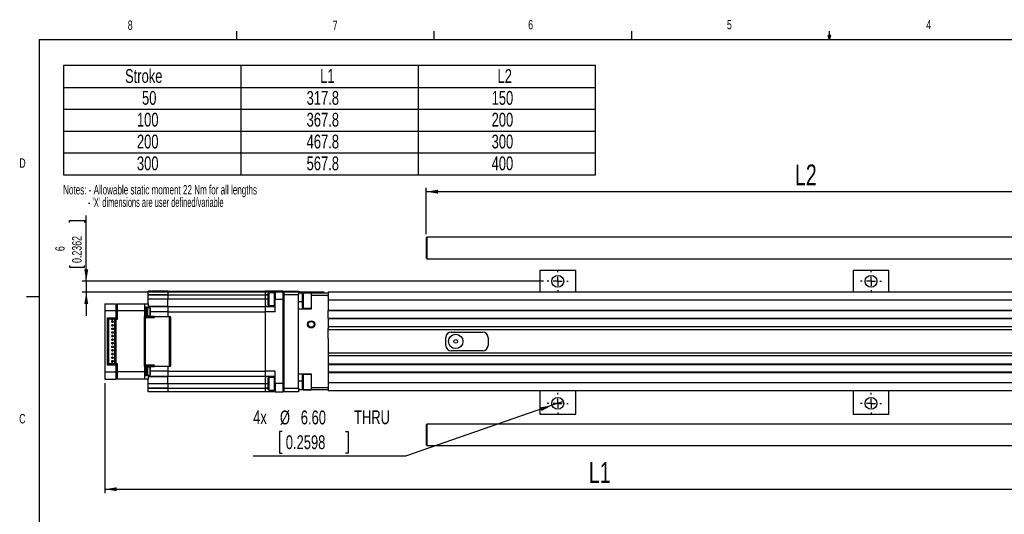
# Model space of a CAD drawing. Extents: x 11 to 421, y 5 to 275.
# Tile 6 of 9: x 11 to 260, y 150 to 275. Entities that reach past the tile are written whole.
import ezdxf
from ezdxf.enums import TextEntityAlignment as Align

# ---------------------------------------------------------------- set-up
doc = ezdxf.new("R2010")
doc.units = 0
doc.layers.get('0').update_dxf_attribs({"linetype": 'CONTINUOUS'})
doc.dimstyles.new('SLDDIMSTYLE0', dxfattribs={"dimtxt": 5.291667, "dimasz": 3, "dimexe": 0, "dimexo": 0.0625, "dimgap": 1.322917, "dimtad": 1, "dimlfac": 2.2, "dimrnd": 1e-09, "dimzin": 12, "dimsah": 1, "dimcen": 0.09, "dimazin": 3, "dimtfac": 1, "dimtofl": 0, "dimtmove": 0, "dimatfit": 3})
doc.dimstyles.new('SLDDIMSTYLE3', dxfattribs={"dimtxt": 2.38125, "dimasz": 3, "dimexe": 0, "dimexo": 0.0625, "dimgap": 0.595313, "dimtad": 1, "dimlfac": 2.2, "dimrnd": 1e-09, "dimzin": 12, "dimsah": 1, "dimcen": 0.09, "dimazin": 3, "dimtfac": 1, "dimtmove": 0, "dimatfit": 3})
doc.dimstyles.new('SLDDIMSTYLE4', dxfattribs={"dimtxt": 3.5, "dimasz": 3, "dimexe": 0, "dimexo": 0.0625, "dimgap": 0.875, "dimtad": 0, "dimtih": 1, "dimtoh": 1, "dimlfac": 2.2, "dimrnd": 1e-09, "dimzin": 4, "dimblk1": 'NONE', "dimsah": 1, "dimcen": 0, "dimazin": 3, "dimtfac": 1, "dimtmove": 0, "dimatfit": 3})

# ---------------------------------------------------------------- blocks, each defined once
blk = doc.blocks.new('SW_TABLEANNOTATION_0')
at = {"color": 0, "linetype": 'CONTINUOUS'}
for p, q in [((0, 0), (0, -27.63)), ((134.64, 0), (0, 0)), ((44.88, 0), (44.88, -27.63)), ((89.76, 0), (89.76, -27.63)), ((134.64, -27.63), (134.64, 0)), ((0, -5.53), (134.64, -5.53)), ((0, -11.05), (134.64, -11.05)), ((0, -16.58), (134.64, -16.58)), ((0, -22.1), (134.64, -22.1)), ((0, -27.63), (134.64, -27.63))]:
    blk.add_line(p, q, dxfattribs=at)
at = {"color": 0, "linetype": 'CONTINUOUS', "width": 0.7}
for s, p in [('Stroke', (15.55, -5.46)), ('L1', (64.94, -5.46)), ('L2', (109.82, -5.46)), ('50', (19.85, -10.99)), ('317.8', (61.5, -10.99)), ('150', (108.32, -10.99)), ('100', (18.56, -16.51)), ('367.8', (61.5, -16.51)), ('200', (108.32, -16.51)), ('200', (18.56, -22.04)), ('467.8', (61.5, -22.04)), ('300', (108.32, -22.04)), ('300', (18.56, -27.56)), ('567.8', (61.5, -27.56)), ('400', (108.32, -27.56))]:
    blk.add_text(s, height=3.5, dxfattribs=at).set_placement(p, align=Align.BOTTOM_LEFT)
blk = doc.blocks.new('*D7')
at = {"color": 7, "linetype": 'CONTINUOUS'}
for p, q in [((113.83, 221.06), (113.83, 232.82)), ((295.65, 231.82), (113.83, 231.82)), ((295.65, 224.47), (295.65, 232.82))]:
    blk.add_line(p, q, dxfattribs=at)
for points in [[(113.83, 231.82), (116.83, 231.32), (116.83, 232.32)], [(295.65, 231.82), (292.65, 232.32), (292.65, 231.32)]]:
    blk.add_solid(points, dxfattribs=at)
at = {"color": 7, "linetype": 'CONTINUOUS', "width": 0.7}
blk.add_text('L2', height=5.292, dxfattribs=at).set_placement((207.17, 231.82, -4.57), align=Align.BOTTOM_LEFT)
blk = doc.blocks.new('*D8')
at = {"color": 7, "linetype": 'CONTINUOUS'}
for p, q in [((32.56, 183.37), (32.56, 155.51)), ((290.65, 157.24), (290.65, 155.51)), ((32.56, 156.51), (290.65, 156.51))]:
    blk.add_line(p, q, dxfattribs=at)
for points in [[(32.56, 156.51), (35.56, 156.01), (35.56, 157.01)], [(290.65, 156.51), (287.65, 157.01), (287.65, 156.01)]]:
    blk.add_solid(points, dxfattribs=at)
at = {"color": 7, "linetype": 'CONTINUOUS', "width": 0.7}
blk.add_text('L1', height=5.292, dxfattribs=at).set_placement((155.02, 156.51, -4.57), align=Align.BOTTOM_LEFT)
blk = doc.blocks.new('*D12')
at = {"color": 7, "linetype": 'CONTINUOUS'}
for p, q in [((23.56, 224.06), (23.56, 224.54)), ((23.56, 224.54), (27.35, 224.54)), ((27.35, 224.54), (27.35, 224.06)), ((27.83, 209.15), (27.83, 225.78)), ((23.56, 213.17), (23.56, 212.69)), ((23.56, 212.69), (27.35, 212.69)), ((27.35, 212.69), (27.35, 213.17)), ((143.51, 209.15), (26.83, 209.15)), ((27.83, 209.15), (27.83, 206.42)), ((88.06, 206.42), (26.83, 206.42)), ((27.83, 206.42), (27.83, 200.42))]:
    blk.add_line(p, q, dxfattribs=at)
for points in [[(27.83, 209.15), (28.33, 212.15), (27.33, 212.15)], [(27.83, 206.42), (27.33, 203.42), (28.33, 203.42)]]:
    blk.add_solid(points, dxfattribs=at)
at = {"color": 7, "linetype": 'CONTINUOUS', "width": 0.7}
for s, height, p in [('0.2362', 2.381, (27.35, 213.78, -4.57)), ('6', 2.38, (23.08, 216.77, -4.57))]:
    blk.add_text(s, height=height, rotation=90, dxfattribs=at).set_placement(p, align=Align.BOTTOM_LEFT)
blk = doc.blocks.new('*D14')
at = {"color": 7, "linetype": 'CONTINUOUS'}
for p, q in [((145.73, 177.75), (108.63, 164.9)), ((148.57, 178.73), (145.73, 177.75)), ((77.43, 171.16), (76.72, 171.16)), ((76.72, 171.16), (76.72, 165.61)), ((93.43, 171.16), (94.14, 171.16)), ((94.14, 171.16), (94.14, 165.61)), ((108.63, 164.9), (70.07, 164.9)), ((76.72, 165.61), (77.43, 165.61)), ((94.14, 165.61), (93.43, 165.61))]:
    blk.add_line(p, q, dxfattribs=at)
blk.add_solid([(145.73, 177.75), (142.73, 177.24), (143.06, 176.29)], dxfattribs=at)
at = {"color": 7, "linetype": 'CONTINUOUS', "width": 0.7}
for s, p in [('4x ', (70.07, 171.93, -4.57)), ('%%c', (76.85, 171.88, -4.57)), ('6.60', (82.12, 171.88, -4.57)), (' THRU', (94.68, 171.93, -4.57)), ('0.2598', (78.32, 165.61, -4.57))]:
    blk.add_text(s, height=3.5, dxfattribs=at).set_placement(p, align=Align.BOTTOM_LEFT)
blk = doc.blocks.new('_NONE')
blk = doc.blocks.new('SW_CENTERMARKSYMBOL_0')
at = {"color": 0, "linetype": 'CONTINUOUS'}
for p, q in [((0, 2.27), (0, 2.64)), ((-2.27, 0), (-2.64, 0)), ((0, 0), (-1.14, 0)), ((0, 0), (0, 1.14)), ((0, 0), (0, -1.14)), ((0, 0), (1.14, 0)), ((2.27, 0), (2.64, 0)), ((0, -2.27), (0, -2.64))]:
    blk.add_line(p, q, dxfattribs=at)
blk = doc.blocks.new('SW_CENTERMARKSYMBOL_1')
at = {"color": 0, "linetype": 'CONTINUOUS'}
for p, q in [((0, 2.27), (0, 2.64)), ((-2.27, 0), (-2.64, 0)), ((0, 0), (-1.14, 0)), ((0, 0), (0, 1.14)), ((0, 0), (0, -1.14)), ((0, 0), (1.14, 0)), ((2.27, 0), (2.64, 0)), ((0, -2.27), (0, -2.64))]:
    blk.add_line(p, q, dxfattribs=at)
blk = doc.blocks.new('SW_CENTERMARKSYMBOL_2')
at = {"color": 0, "linetype": 'CONTINUOUS'}
for p, q in [((0, 2.27), (0, 2.64)), ((-2.27, 0), (-2.64, 0)), ((0, 0), (-1.14, 0)), ((0, 0), (0, 1.14)), ((0, 0), (0, -1.14)), ((0, 0), (1.14, 0)), ((2.27, 0), (2.64, 0)), ((0, -2.27), (0, -2.64))]:
    blk.add_line(p, q, dxfattribs=at)
blk = doc.blocks.new('SW_CENTERMARKSYMBOL_3')
at = {"color": 0, "linetype": 'CONTINUOUS'}
for p, q in [((0, 2.27), (0, 2.64)), ((-2.27, 0), (-2.64, 0)), ((0, 0), (-1.14, 0)), ((0, 0), (0, 1.14)), ((0, 0), (0, -1.14)), ((0, 0), (1.14, 0)), ((2.27, 0), (2.64, 0)), ((0, -2.27), (0, -2.64))]:
    blk.add_line(p, q, dxfattribs=at)
blk = doc.blocks.new('SW_NOTE_4')
at = {"color": 0, "linetype": 'CONTINUOUS'}
for s, width, p in [('Notes: - Allowable static moment 22 Nm for all lengths', 0.641667, (0, 0)), ("            - 'X' dimensions are user defined/variable", 0.589815, (0, -3.17))]:
    blk.add_text(s, height=2.3813, dxfattribs=dict(at, width=width)).set_placement(p, align=Align.BOTTOM_LEFT)

msp = doc.modelspace()

# ---------------------------------------------------------------- linework, layer by layer
at = {"color": 7, "linetype": 'CONTINUOUS'}
for p, q in [((65.9067, 270.3087), (65.9067, 272.4626)), ((115.9129, 270.3087), (115.9129, 272.4626)), ((165.9192, 270.3087), (165.9192, 272.4626)), ((215.9254, 270.3087), (215.9254, 272.4626)), ((15.9068, 270.3087), (415.9568, 270.3087)), ((15.9068, 270.3087), (15.9068, 9.9587)), ((215.9254, 270.3087), (215.5889, 271.3737)), ((216.2443, 271.3737), (215.5889, 271.3737)), ((215.7467, 271.3737), (215.9254, 270.3087)), ((215.9254, 270.3087), (216.2443, 271.3737)), ((216.0501, 271.3737), (215.9254, 270.3087)), ((114.0604, 220.2833), (113.8331, 220.056)), ((113.8331, 220.056), (113.8331, 219.1187)), ((264.7422, 220.2833), (114.0604, 220.2833)), ((114.0604, 220.2833), (114.0604, 214.8288)), ((113.8331, 219.1187), (113.8331, 215.056)), ((113.8331, 215.056), (114.0604, 214.8288)), ((114.0604, 214.8288), (264.7422, 214.8288)), ((142.6038, 211.8742), (142.6038, 206.4197)), ((151.6947, 211.8742), (142.6038, 211.8742)), ((151.6947, 206.4197), (151.6947, 211.8742)), ((221.883, 211.8742), (221.883, 206.4197)), ((230.9739, 211.8742), (221.883, 211.8742)), ((230.9739, 206.4197), (230.9739, 211.8742)), ((15.9068, 205.2212), (12.7318, 205.2212)), ((48.4467, 206.6469), (43.4695, 206.6469)), ((43.4695, 205.738), (43.4695, 206.6469)), ((48.4467, 205.738), (43.4695, 205.738)), ((43.4695, 205.7376), (43.4695, 205.738)), ((43.4695, 205.7376), (48.4467, 205.7376)), ((43.4695, 204.6015), (43.4695, 205.7376)), ((43.4695, 203.4651), (43.4695, 204.6015)), ((48.4467, 204.6015), (43.4695, 204.6015)), ((48.4467, 206.6469), (48.4467, 205.738)), ((48.4467, 206.6015), (73.174, 206.6015)), ((48.4467, 205.7376), (48.4467, 205.738)), ((48.4467, 205.7376), (48.4467, 204.6015)), ((48.4467, 205.7151), (73.174, 205.7151)), ((48.4467, 202.7833), (48.4467, 204.6015)), ((73.174, 204.6015), (48.4467, 204.6015)), ((75.6513, 206.6469), (73.174, 206.6469)), ((73.174, 205.738), (73.174, 206.6469)), ((73.174, 205.7376), (73.174, 205.738)), ((73.174, 204.6015), (73.174, 205.7376)), ((73.174, 202.7833), (73.174, 204.6015)), ((73.9922, 206.2242), (73.8331, 206.0651)), ((73.8331, 204.7337), (73.8331, 206.0651)), ((73.8331, 203.2015), (73.8331, 204.7337)), ((75.4922, 206.2242), (73.9922, 206.2242)), ((73.9922, 206.2242), (73.9922, 204.7448)), ((73.9922, 204.7448), (73.9922, 203.0424)), ((75.6513, 206.0651), (75.4922, 206.2242)), ((75.4922, 204.7448), (75.4922, 206.2242)), ((75.4922, 203.0424), (75.4922, 204.7448)), ((75.7015, 205.5387), (75.6475, 205.4455)), ((75.6513, 206.6469), (75.6513, 204.6015)), ((77.6967, 206.6469), (75.6513, 206.6469)), ((75.6513, 201.4197), (75.6513, 204.6015)), ((75.6513, 204.6015), (77.6967, 204.6015)), ((77.6967, 204.6015), (77.6967, 206.6469)), ((77.6967, 206.6469), (77.924, 206.4197)), ((77.6967, 183.2378), (77.6967, 204.6015)), ((77.924, 204.6015), (77.6967, 204.6015)), ((77.924, 206.6469), (81.5604, 206.6469)), ((77.924, 205.7378), (77.924, 206.6469)), ((81.5604, 205.7378), (77.924, 205.7378)), ((77.924, 182.1015), (77.924, 205.7378)), ((81.5604, 206.6469), (81.5604, 205.7378)), ((81.5604, 206.1924), (84.7422, 206.1924)), ((81.5604, 182.1015), (81.5604, 205.7378)), ((82.4695, 205.9651), (82.4695, 202.556)), ((84.7422, 206.1924), (82.6967, 206.1924)), ((84.7422, 206.1924), (89.0604, 206.1924)), ((84.7422, 206.1924), (84.7422, 205.5515)), ((84.7422, 205.5515), (84.7422, 204.9134)), ((89.0604, 205.5515), (84.7422, 205.5515)), ((84.7422, 204.9134), (84.7422, 203.6078)), ((89.0604, 206.4197), (89.0604, 206.1924)), ((285.8786, 206.4197), (89.0604, 206.4197)), ((89.0604, 206.1924), (89.0604, 205.5515)), ((89.0604, 205.3113), (89.0604, 205.5515)), ((89.0604, 205.3113), (89.0604, 204.3742)), ((285.8786, 204.3742), (89.0604, 204.3742)), ((89.0604, 204.3742), (89.0604, 201.8515)), ((32.5604, 203.4651), (32.5604, 201.6469)), ((32.5604, 203.4651), (35.424, 203.4651)), ((35.424, 201.6469), (35.424, 203.4651)), ((35.424, 203.2378), (35.6513, 203.2378)), ((35.6513, 203.4651), (35.6513, 201.6469)), ((35.6513, 203.4651), (42.5604, 203.4651)), ((42.5604, 203.4651), (42.5604, 201.6469)), ((42.5604, 203.4651), (43.4695, 203.4651)), ((42.8331, 202.5106), (42.5604, 202.5106)), ((43.0604, 202.556), (42.8331, 202.556)), ((42.8331, 201.9538), (42.8331, 202.556)), ((42.8331, 201.9538), (42.8331, 201.3288)), ((43.0604, 202.556), (43.0604, 200.2833)), ((43.3331, 202.5333), (43.0604, 202.5333)), ((43.3331, 202.5333), (43.3331, 200.306)), ((43.8786, 202.4424), (43.3331, 202.4424)), ((43.4695, 203.4651), (43.4695, 202.4424)), ((48.4467, 202.7833), (43.4695, 202.7833)), ((43.4695, 202.7831), (48.4467, 202.7831)), ((43.8786, 202.4424), (43.8786, 200.3969)), ((44.1058, 200.6242), (44.1058, 202.2151)), ((48.4467, 202.7831), (48.4467, 202.7833)), ((48.4467, 202.7831), (48.4467, 201.4198)), ((48.4467, 202.7378), (73.174, 202.7378)), ((75.6513, 202.7833), (73.174, 202.7833)), ((73.174, 202.7831), (73.174, 202.7833)), ((73.174, 202.7831), (75.6513, 202.7831)), ((73.174, 201.4198), (73.174, 202.7831)), ((73.8331, 203.2015), (73.9922, 203.0424)), ((73.9922, 203.0424), (75.4922, 203.0424)), ((75.4922, 203.0424), (75.6513, 203.2015)), ((84.7422, 202.1015), (81.5604, 202.1015)), ((82.6967, 202.3288), (84.7422, 202.3288)), ((84.7422, 203.6078), (84.7422, 202.1015)), ((89.0604, 201.8515), (285.8786, 201.8515)), ((89.0604, 201.8515), (89.0604, 201.7151)), ((32.5604, 201.6469), (32.5604, 186.1924)), ((35.424, 201.6469), (32.5604, 201.6469)), ((33.2422, 199.9197), (35.424, 199.9197)), ((33.2422, 187.9197), (33.2422, 199.9197)), ((33.5149, 199.6697), (33.5149, 199.8288)), ((35.424, 199.8288), (33.5149, 199.8288)), ((33.5149, 199.6697), (34.2195, 199.6697)), ((33.5149, 199.6242), (33.5149, 199.6697)), ((33.5149, 199.6242), (34.2195, 199.6242)), ((33.5149, 188.2151), (33.5149, 199.6242)), ((34.1922, 199.4878), (34.1467, 199.4424)), ((34.1467, 199.4424), (34.6195, 199.4424)), ((34.2195, 199.5151), (34.1922, 199.4878)), ((34.1922, 199.4878), (34.574, 199.4878)), ((34.2195, 199.6697), (34.2195, 199.5151)), ((34.5467, 199.6697), (34.9922, 199.6697)), ((34.5467, 199.5151), (34.5467, 199.6697)), ((34.9467, 199.6242), (34.5467, 199.6242)), ((34.574, 199.4878), (34.5467, 199.5151)), ((34.6195, 199.4424), (34.574, 199.4878)), ((34.9922, 199.6697), (34.9467, 199.6242)), ((34.9467, 199.6242), (34.9467, 188.2151)), ((34.9922, 199.6697), (34.9922, 188.1697)), ((35.1967, 199.6242), (35.424, 199.6242)), ((35.1967, 188.2151), (35.1967, 199.6242)), ((35.2876, 199.4424), (35.1967, 199.4424)), ((35.2876, 199.5106), (35.2876, 188.3288)), ((35.6513, 199.5106), (35.2876, 199.5106)), ((35.424, 199.9197), (35.424, 201.6469)), ((35.424, 201.5528), (35.6513, 201.5528)), ((35.424, 199.9197), (35.6513, 199.9197)), ((35.424, 199.9197), (35.424, 199.8288)), ((35.424, 199.8288), (35.424, 199.6242)), ((35.424, 199.6242), (35.424, 199.5502)), ((35.424, 199.6242), (35.6513, 199.6242)), ((35.424, 199.5106), (35.424, 199.5502)), ((35.6513, 201.6469), (35.6513, 199.5106)), ((42.5604, 201.6469), (35.6513, 201.6469)), ((42.5558, 199.9651), (42.5558, 200.2378)), ((42.8331, 200.2378), (42.5558, 200.2378)), ((42.8331, 199.9651), (42.5558, 199.9651)), ((42.5558, 187.8788), (42.5558, 199.9606)), ((42.5558, 199.9606), (42.8286, 199.9606)), ((42.5604, 201.6469), (42.5604, 200.2378)), ((42.5604, 201.3288), (42.8331, 201.3288)), ((42.5604, 199.9651), (42.5604, 199.9606)), ((42.8286, 187.8788), (42.8286, 199.9606)), ((42.8286, 199.9606), (45.1058, 199.9606)), ((42.8331, 201.3288), (42.8331, 200.2378)), ((42.8331, 200.2833), (43.0604, 200.2833)), ((42.8331, 200.2378), (42.8331, 199.9651)), ((44.8331, 200.2378), (42.8331, 200.2378)), ((44.8331, 199.9651), (42.8331, 199.9651)), ((43.3331, 200.306), (43.0604, 200.306)), ((43.3331, 200.3969), (43.8786, 200.3969)), ((43.4695, 200.2378), (43.4695, 200.3969)), ((43.4695, 199.9606), (43.4695, 199.9651)), ((48.4467, 201.4197), (44.1058, 201.4197)), ((44.8331, 200.2378), (44.8331, 199.9651)), ((45.1058, 200.2378), (44.8331, 200.2378)), ((45.1058, 199.9651), (44.8331, 199.9651)), ((45.1058, 199.9606), (45.1058, 200.2378)), ((45.1058, 200.2378), (48.9195, 200.2378)), ((48.4467, 201.4195), (48.4467, 200.2378)), ((48.4467, 201.4073), (73.174, 201.4073)), ((48.9195, 199.9606), (48.9195, 200.2378)), ((48.924, 200.2378), (48.9195, 200.2378)), ((48.924, 199.9651), (48.9195, 199.9651)), ((48.9195, 199.9606), (48.924, 199.9606)), ((48.924, 199.9606), (48.924, 199.9651)), ((48.924, 187.8788), (48.924, 199.9606)), ((48.924, 199.9606), (49.1967, 199.9606)), ((49.1967, 199.9606), (49.1967, 199.9651)), ((49.1967, 187.8788), (49.1967, 199.9606)), ((75.6513, 201.4197), (73.174, 201.4197)), ((73.174, 186.4198), (73.174, 201.4195)), ((89.0604, 201.7151), (285.8786, 201.7151)), ((89.0604, 199.7606), (89.0604, 201.7151)), ((285.8786, 199.7606), (89.0604, 199.7606)), ((89.0604, 199.7606), (89.0604, 199.6242)), ((285.8786, 199.6242), (89.0604, 199.6242)), ((89.0604, 199.6242), (89.0604, 197.6015)), ((34.3445, 199.0674), (34.6399, 199.0674)), ((34.3445, 198.7719), (34.3445, 199.0674)), ((34.3786, 199.0333), (34.3445, 199.0674)), ((34.3445, 198.7719), (34.3786, 198.806)), ((34.6399, 198.7719), (34.3445, 198.7719)), ((34.3445, 198.1583), (34.6399, 198.1583)), ((34.3445, 197.8628), (34.3445, 198.1583)), ((34.3786, 198.1242), (34.3445, 198.1583)), ((34.3445, 197.8628), (34.3786, 197.8969)), ((34.6399, 197.8628), (34.3445, 197.8628)), ((34.3445, 197.2492), (34.6399, 197.2492)), ((34.3445, 196.9538), (34.3445, 197.2492)), ((34.3786, 197.2151), (34.3445, 197.2492)), ((34.3445, 196.9538), (34.3786, 196.9878)), ((34.6399, 196.9538), (34.3445, 196.9538)), ((34.3786, 199.0333), (34.3786, 198.806)), ((34.6058, 199.0333), (34.3786, 199.0333)), ((34.3786, 198.806), (34.6058, 198.806)), ((34.3786, 198.1242), (34.3786, 197.8969)), ((34.6058, 198.1242), (34.3786, 198.1242)), ((34.3786, 197.8969), (34.6058, 197.8969)), ((34.6058, 197.2151), (34.3786, 197.2151)), ((34.3786, 197.2151), (34.3786, 196.9878)), ((34.3786, 196.9878), (34.6058, 196.9878)), ((34.6058, 199.0333), (34.6399, 199.0674)), ((34.6058, 199.0333), (34.6058, 198.806)), ((34.6058, 198.806), (34.6399, 198.7719)), ((34.6058, 198.1242), (34.6399, 198.1583)), ((34.6058, 198.1242), (34.6058, 197.8969)), ((34.6058, 197.8969), (34.6399, 197.8628)), ((34.6058, 197.2151), (34.6399, 197.2492)), ((34.6058, 197.2151), (34.6058, 196.9878)), ((34.6058, 196.9878), (34.6399, 196.9538)), ((34.6399, 199.0674), (34.6399, 198.7719)), ((34.6399, 198.1583), (34.6399, 197.8628)), ((34.6399, 197.2492), (34.6399, 196.9538)), ((35.2876, 199.2038), (35.1967, 199.2038)), ((35.2876, 199.1015), (35.1967, 199.1015)), ((35.1967, 198.7378), (35.2876, 198.7378)), ((35.2876, 198.1242), (35.1967, 198.1242)), ((35.1967, 197.8969), (35.2876, 197.8969)), ((35.1967, 197.7265), (35.2876, 197.7265)), ((35.1967, 197.3856), (35.2876, 197.3856)), ((35.2876, 197.2151), (35.1967, 197.2151)), ((35.1967, 196.9878), (35.2876, 196.9878)), ((285.8786, 197.6015), (89.0604, 197.6015)), ((89.0604, 197.6015), (89.0604, 197.1974)), ((89.0604, 194.6281), (89.0604, 197.1974)), ((285.8786, 196.8742), (89.0604, 196.8742)), ((34.3445, 196.3401), (34.6399, 196.3401)), ((34.3445, 196.0447), (34.3445, 196.3401)), ((34.3786, 196.306), (34.3445, 196.3401)), ((34.3445, 196.0447), (34.3786, 196.0788)), ((34.6399, 196.0447), (34.3445, 196.0447)), ((34.3445, 195.431), (34.6399, 195.431)), ((34.3445, 195.1356), (34.3445, 195.431)), ((34.3786, 195.3969), (34.3445, 195.431)), ((34.3445, 195.1356), (34.3786, 195.1697)), ((34.6399, 195.1356), (34.3445, 195.1356)), ((34.3445, 194.5219), (34.6399, 194.5219)), ((34.3445, 194.2265), (34.3445, 194.5219)), ((34.3786, 194.4878), (34.3445, 194.5219)), ((34.3786, 196.306), (34.3786, 196.0788)), ((34.6058, 196.306), (34.3786, 196.306)), ((34.3786, 196.0788), (34.6058, 196.0788)), ((34.6058, 195.3969), (34.3786, 195.3969)), ((34.3786, 195.3969), (34.3786, 195.1697)), ((34.3786, 195.1697), (34.6058, 195.1697)), ((34.6058, 194.4878), (34.3786, 194.4878)), ((34.3786, 194.4878), (34.3786, 194.2606)), ((34.6058, 196.306), (34.6399, 196.3401)), ((34.6058, 196.306), (34.6058, 196.0788)), ((34.6058, 196.0788), (34.6399, 196.0447)), ((34.6058, 195.3969), (34.6399, 195.431)), ((34.6058, 195.3969), (34.6058, 195.1697)), ((34.6058, 195.1697), (34.6399, 195.1356)), ((34.6058, 194.4878), (34.6399, 194.5219)), ((34.6058, 194.4878), (34.6058, 194.2606)), ((34.6399, 196.3401), (34.6399, 196.0447)), ((34.6399, 195.431), (34.6399, 195.1356)), ((34.6399, 194.5219), (34.6399, 194.2265)), ((35.1967, 196.8174), (35.2876, 196.8174)), ((35.1967, 196.4765), (35.2876, 196.4765)), ((35.1967, 196.306), (35.2876, 196.306)), ((35.1967, 196.0788), (35.2876, 196.0788)), ((35.1967, 195.9083), (35.2876, 195.9083)), ((35.1967, 195.5674), (35.2876, 195.5674)), ((35.1967, 195.3969), (35.2876, 195.3969)), ((35.1967, 195.1697), (35.2876, 195.1697)), ((35.1967, 194.9992), (35.2876, 194.9992)), ((35.1967, 194.6583), (35.2876, 194.6583)), ((35.2876, 194.4878), (35.1967, 194.4878)), ((89.0604, 194.6281), (89.0604, 193.2112)), ((118.8331, 192.8969), (118.8331, 194.9424)), ((120.1967, 196.306), (128.1513, 196.306)), ((129.5149, 194.9424), (129.5149, 192.8969)), ((34.3445, 194.2265), (34.3786, 194.2606)), ((34.6399, 194.2265), (34.3445, 194.2265)), ((34.3445, 193.6128), (34.6399, 193.6128)), ((34.3445, 193.3174), (34.3445, 193.6128)), ((34.3786, 193.5788), (34.3445, 193.6128)), ((34.3445, 193.3174), (34.3786, 193.3515)), ((34.6399, 193.3174), (34.3445, 193.3174)), ((34.3445, 192.7038), (34.6399, 192.7038)), ((34.3445, 192.4083), (34.3445, 192.7038)), ((34.3786, 192.6697), (34.3445, 192.7038)), ((34.3445, 192.4083), (34.3786, 192.4424)), ((34.6399, 192.4083), (34.3445, 192.4083)), ((34.3786, 194.2606), (34.6058, 194.2606)), ((34.6058, 193.5788), (34.3786, 193.5788)), ((34.3786, 193.5788), (34.3786, 193.3515)), ((34.3786, 193.3515), (34.6058, 193.3515)), ((34.6058, 192.6697), (34.3786, 192.6697)), ((34.3786, 192.6697), (34.3786, 192.4424)), ((34.3786, 192.4424), (34.6058, 192.4424)), ((34.6058, 194.2606), (34.6399, 194.2265)), ((34.6058, 193.5788), (34.6399, 193.6128)), ((34.6058, 193.5788), (34.6058, 193.3515)), ((34.6058, 193.3515), (34.6399, 193.3174)), ((34.6058, 192.6697), (34.6399, 192.7038)), ((34.6058, 192.6697), (34.6058, 192.4424)), ((34.6058, 192.4424), (34.6399, 192.4083)), ((34.6399, 193.6128), (34.6399, 193.3174)), ((34.6399, 192.7038), (34.6399, 192.4083)), ((35.1967, 194.2606), (35.2876, 194.2606)), ((35.1967, 194.0901), (35.2876, 194.0901)), ((35.1967, 193.7492), (35.2876, 193.7492)), ((35.1967, 193.5788), (35.2876, 193.5788)), ((35.1967, 193.3515), (35.2876, 193.3515)), ((35.1967, 193.181), (35.2876, 193.181)), ((35.1967, 192.8401), (35.2876, 192.8401)), ((35.1967, 192.6697), (35.2876, 192.6697)), ((35.1967, 192.4424), (35.2876, 192.4424)), ((35.1967, 192.2719), (35.2876, 192.2719)), ((35.1967, 191.931), (35.2876, 191.931)), ((89.0604, 193.2112), (89.0604, 190.6621)), ((34.3445, 191.7947), (34.6399, 191.7947)), ((34.3445, 191.4992), (34.3445, 191.7947)), ((34.3786, 191.7606), (34.3445, 191.7947)), ((34.3445, 191.4992), (34.3786, 191.5333)), ((34.6399, 191.4992), (34.3445, 191.4992)), ((34.3445, 190.8856), (34.6399, 190.8856)), ((34.3445, 190.5901), (34.3445, 190.8856)), ((34.3786, 190.8515), (34.3445, 190.8856)), ((34.3445, 190.5901), (34.3786, 190.6242)), ((34.6399, 190.5901), (34.3445, 190.5901)), ((34.3445, 189.9765), (34.6399, 189.9765)), ((34.3445, 189.681), (34.3445, 189.9765)), ((34.3786, 189.9424), (34.3445, 189.9765)), ((34.3445, 189.681), (34.3786, 189.7151)), ((34.6399, 189.681), (34.3445, 189.681)), ((34.6058, 191.7606), (34.3786, 191.7606)), ((34.3786, 191.7606), (34.3786, 191.5333)), ((34.3786, 191.5333), (34.6058, 191.5333)), ((34.6058, 190.8515), (34.3786, 190.8515)), ((34.3786, 190.8515), (34.3786, 190.6242)), ((34.3786, 190.6242), (34.6058, 190.6242)), ((34.6058, 189.9424), (34.3786, 189.9424)), ((34.3786, 189.9424), (34.3786, 189.7151)), ((34.3786, 189.7151), (34.6058, 189.7151)), ((34.6058, 191.7606), (34.6399, 191.7947)), ((34.6058, 191.7606), (34.6058, 191.5333)), ((34.6058, 191.5333), (34.6399, 191.4992)), ((34.6058, 190.8515), (34.6399, 190.8856)), ((34.6058, 190.8515), (34.6058, 190.6242)), ((34.6058, 190.6242), (34.6399, 190.5901)), ((34.6058, 189.9424), (34.6399, 189.9765)), ((34.6058, 189.9424), (34.6058, 189.7151)), ((34.6058, 189.7151), (34.6399, 189.681)), ((34.6399, 191.7947), (34.6399, 191.4992)), ((34.6399, 190.8856), (34.6399, 190.5901)), ((34.6399, 189.9765), (34.6399, 189.681)), ((35.2876, 191.7606), (35.1967, 191.7606)), ((35.1967, 191.5333), (35.2876, 191.5333)), ((35.1967, 191.3628), (35.2876, 191.3628)), ((35.1967, 191.0219), (35.2876, 191.0219)), ((35.2876, 190.8515), (35.1967, 190.8515)), ((35.1967, 190.6242), (35.2876, 190.6242)), ((35.1967, 190.4538), (35.2876, 190.4538)), ((35.1967, 190.1128), (35.2876, 190.1128)), ((35.1967, 189.9424), (35.2876, 189.9424)), ((35.1967, 189.7151), (35.2876, 189.7151)), ((285.8786, 190.9651), (89.0604, 190.9651)), ((89.0604, 190.6621), (89.0604, 190.2833)), ((285.8786, 190.2833), (89.0604, 190.2833)), ((89.0604, 190.2833), (89.0604, 188.2151)), ((128.1513, 191.5333), (120.1967, 191.5333)), ((35.424, 187.9197), (33.2422, 187.9197)), ((34.2195, 188.2151), (33.5149, 188.2151)), ((33.5149, 188.2151), (33.5149, 188.1697)), ((33.5149, 188.0106), (33.5149, 188.1697)), ((34.2195, 188.1697), (33.5149, 188.1697)), ((33.5149, 188.0106), (35.424, 188.0106)), ((34.6195, 188.3969), (34.1467, 188.3969)), ((34.1467, 188.3969), (34.1922, 188.3515)), ((34.1922, 188.3515), (34.2195, 188.3242)), ((34.574, 188.3515), (34.1922, 188.3515)), ((34.2195, 188.3242), (34.2195, 188.1697)), ((34.3445, 189.0674), (34.6399, 189.0674)), ((34.3445, 188.7719), (34.3445, 189.0674)), ((34.3786, 189.0333), (34.3445, 189.0674)), ((34.3445, 188.7719), (34.3786, 188.806)), ((34.6399, 188.7719), (34.3445, 188.7719)), ((34.3786, 189.0333), (34.3786, 188.806)), ((34.6058, 189.0333), (34.3786, 189.0333)), ((34.3786, 188.806), (34.6058, 188.806)), ((34.5467, 188.3242), (34.574, 188.3515)), ((34.5467, 188.1697), (34.5467, 188.3242)), ((34.9467, 188.2151), (34.5467, 188.2151)), ((34.9922, 188.1697), (34.5467, 188.1697)), ((34.574, 188.3515), (34.6195, 188.3969)), ((34.6058, 189.0333), (34.6399, 189.0674)), ((34.6058, 189.0333), (34.6058, 188.806)), ((34.6058, 188.806), (34.6399, 188.7719)), ((34.6399, 189.0674), (34.6399, 188.7719)), ((34.9922, 188.1697), (34.9467, 188.2151)), ((35.2876, 189.2606), (35.1967, 189.2606)), ((35.2876, 188.6356), (35.1967, 188.6356)), ((35.2876, 188.3969), (35.1967, 188.3969)), ((35.424, 188.2151), (35.1967, 188.2151)), ((35.2876, 188.3288), (35.6513, 188.3288)), ((35.424, 188.3288), (35.424, 188.2891)), ((35.424, 188.2891), (35.424, 188.2151)), ((35.424, 188.2151), (35.424, 188.0106)), ((35.6513, 188.2151), (35.424, 188.2151)), ((35.424, 188.0106), (35.424, 187.9197)), ((35.424, 186.1924), (35.424, 187.9197)), ((35.6513, 187.9197), (35.424, 187.9197)), ((35.6513, 188.3288), (35.6513, 186.1924)), ((42.8286, 187.8788), (42.5558, 187.8788)), ((42.5558, 187.6015), (42.5558, 187.8742)), ((42.5558, 187.8742), (42.8331, 187.8742)), ((42.5558, 187.6015), (42.8331, 187.6015)), ((42.5604, 187.8788), (42.5604, 187.8742)), ((42.5604, 187.6015), (42.5604, 186.1924)), ((45.1058, 187.8788), (42.8286, 187.8788)), ((42.8331, 187.8742), (42.8331, 187.6015)), ((42.8331, 187.8742), (44.8331, 187.8742)), ((42.8331, 187.6015), (44.8331, 187.6015)), ((42.8331, 187.6015), (42.8331, 186.5106)), ((43.0604, 187.556), (42.8331, 187.556)), ((43.0604, 187.556), (43.0604, 185.2833)), ((43.3331, 187.5333), (43.0604, 187.5333)), ((43.3331, 187.5333), (43.3331, 185.306)), ((43.8786, 187.4424), (43.3331, 187.4424)), ((43.4695, 187.8742), (43.4695, 187.8788)), ((43.4695, 187.4424), (43.4695, 187.6015)), ((43.8786, 187.4424), (43.8786, 185.3969)), ((44.1058, 185.6242), (44.1058, 187.2151)), ((44.8331, 187.8742), (44.8331, 187.6015)), ((44.8331, 187.8742), (45.1058, 187.8742)), ((44.8331, 187.6015), (45.1058, 187.6015)), ((45.1058, 187.6015), (45.1058, 187.8788)), ((48.9195, 187.6015), (45.1058, 187.6015)), ((48.4467, 187.6015), (48.4467, 186.4198)), ((48.9195, 187.8788), (48.9195, 187.6015)), ((48.9195, 187.8788), (48.924, 187.8788)), ((48.9195, 187.8742), (48.924, 187.8742)), ((48.9195, 187.6015), (48.924, 187.6015)), ((49.1967, 187.8788), (48.924, 187.8788)), ((48.924, 187.8742), (48.924, 187.8788)), ((49.1967, 187.8742), (49.1967, 187.8788)), ((89.0604, 188.2151), (285.8786, 188.2151)), ((89.0604, 188.2151), (89.0604, 188.0788)), ((89.0604, 188.0788), (285.8786, 188.0788)), ((89.0604, 188.0788), (89.0604, 186.1242)), ((32.5604, 186.1924), (35.424, 186.1924)), ((32.5604, 186.1924), (32.5604, 184.3742)), ((35.424, 186.2865), (35.6513, 186.2865)), ((35.424, 184.3742), (35.424, 186.1924)), ((35.424, 184.6015), (35.6513, 184.6015)), ((42.5604, 186.1924), (35.6513, 186.1924)), ((35.6513, 186.1924), (35.6513, 184.3742)), ((42.5604, 186.5106), (42.8331, 186.5106)), ((42.5604, 186.1924), (42.5604, 184.3742)), ((42.5604, 185.3288), (42.8331, 185.3288)), ((42.8331, 186.5106), (42.8331, 185.8856)), ((42.8331, 185.2833), (42.8331, 185.8856)), ((42.8331, 185.2833), (43.0604, 185.2833)), ((43.3331, 185.306), (43.0604, 185.306)), ((43.3331, 185.3969), (43.8786, 185.3969)), ((43.4695, 185.3969), (43.4695, 184.3742)), ((48.4467, 185.0562), (43.4695, 185.0562)), ((43.4695, 185.056), (48.4467, 185.056)), ((48.4467, 186.4197), (44.1058, 186.4197)), ((48.4467, 186.4321), (73.174, 186.4321)), ((48.4467, 186.4196), (48.4467, 185.0562)), ((48.4467, 185.1015), (73.174, 185.1015)), ((48.4467, 185.056), (48.4467, 185.0562)), ((48.4467, 183.2378), (48.4467, 185.056)), ((75.6513, 186.4197), (73.174, 186.4197)), ((73.174, 185.0562), (73.174, 186.4196)), ((75.6513, 185.0562), (73.174, 185.0562)), ((73.174, 185.056), (73.174, 185.0562)), ((73.174, 185.056), (75.6513, 185.056)), ((73.174, 183.2378), (73.174, 185.056)), ((73.9922, 184.7969), (73.8331, 184.6378)), ((73.8331, 182.4759), (73.8331, 184.6378)), ((75.4922, 184.7969), (73.9922, 184.7969)), ((73.9922, 184.7969), (73.9922, 182.3948)), ((75.6513, 184.6378), (75.4922, 184.7969)), ((75.4922, 182.3948), (75.4922, 184.7969)), ((75.6513, 183.2378), (75.6513, 186.4197)), ((81.5604, 185.7378), (84.7422, 185.7378)), ((82.4695, 185.2833), (82.4695, 181.8742)), ((84.7422, 185.5106), (82.6967, 185.5106)), ((84.7422, 185.7378), (84.7422, 184.2315)), ((89.0604, 186.1242), (89.0604, 185.9878)), ((285.8786, 186.1242), (89.0604, 186.1242)), ((285.8786, 185.9878), (89.0604, 185.9878)), ((89.0604, 185.9878), (89.0604, 183.4651)), ((32.5604, 184.3742), (35.424, 184.3742)), ((42.5604, 184.3742), (35.6513, 184.3742)), ((43.4695, 184.3742), (42.5604, 184.3742)), ((43.4695, 183.2378), (43.4695, 184.3742)), ((43.4695, 183.2378), (48.4467, 183.2378)), ((43.4695, 182.1017), (43.4695, 183.2378)), ((48.4467, 182.1017), (43.4695, 182.1017)), ((43.4695, 182.1013), (43.4695, 182.1017)), ((43.4695, 182.1013), (48.4467, 182.1013)), ((43.4695, 181.1925), (43.4695, 182.1013)), ((48.4467, 183.2378), (73.174, 183.2378)), ((48.4467, 183.2378), (48.4467, 182.1017)), ((48.4467, 182.1242), (73.174, 182.1242)), ((48.4467, 182.1017), (48.4467, 182.1013)), ((48.4467, 182.1013), (48.4467, 181.1925)), ((73.174, 182.1017), (73.174, 183.2378)), ((73.174, 182.1013), (73.174, 182.1017)), ((73.174, 181.1925), (73.174, 182.1013)), ((73.8331, 181.7742), (73.8331, 182.4759)), ((73.9922, 182.3948), (73.9922, 181.6151)), ((75.4922, 181.6151), (75.4922, 182.3948)), ((77.6967, 183.2378), (75.6513, 183.2378)), ((75.6513, 183.2378), (75.6513, 181.1924)), ((75.6547, 182.4623), (75.6814, 182.5083)), ((77.924, 183.2378), (77.6967, 183.2378)), ((77.6967, 181.1924), (77.6967, 183.2378)), ((77.9059, 182.5036), (77.9086, 182.5081)), ((77.9072, 182.3011), (77.924, 182.3301)), ((77.924, 182.1015), (81.5604, 182.1015)), ((77.924, 181.1924), (77.924, 182.1015)), ((81.5604, 182.1015), (81.5604, 181.1924)), ((84.7422, 184.2315), (84.7422, 182.926)), ((84.7422, 182.926), (84.7422, 182.2878)), ((84.7422, 182.2878), (89.0604, 182.2878)), ((84.7422, 182.2878), (84.7422, 181.6469)), ((285.8786, 183.4651), (89.0604, 183.4651)), ((89.0604, 183.4651), (89.0604, 182.528)), ((89.0604, 182.528), (89.0604, 182.2878)), ((89.0604, 182.2878), (89.0604, 181.6469)), ((48.4467, 181.1924), (43.4695, 181.1924)), ((48.4467, 181.2378), (73.174, 181.2378)), ((75.6513, 181.1924), (73.174, 181.1924)), ((73.8331, 181.7742), (73.9922, 181.6151)), ((73.9922, 181.6151), (75.4922, 181.6151)), ((75.4922, 181.6151), (75.6513, 181.7742)), ((75.6513, 181.1924), (77.6967, 181.1924)), ((77.924, 181.4197), (77.6967, 181.1924)), ((81.5604, 181.1924), (77.924, 181.1924)), ((84.7422, 181.6469), (81.5604, 181.6469)), ((82.6967, 181.6469), (84.7422, 181.6469)), ((89.0604, 181.6469), (84.7422, 181.6469)), ((89.0604, 181.6469), (89.0604, 181.4197)), ((285.8786, 181.4197), (89.0604, 181.4197)), ((142.6038, 181.4197), (142.6038, 175.5106)), ((151.6947, 175.5106), (151.6947, 181.4197)), ((221.883, 181.4197), (221.883, 175.5106)), ((230.9739, 175.5106), (230.9739, 181.4197)), ((142.6038, 175.5106), (151.6947, 175.5106)), ((221.883, 175.5106), (230.9739, 175.5106)), ((114.0604, 173.0106), (113.8331, 172.7833)), ((113.8331, 172.7833), (113.8331, 170.0602)), ((264.7422, 173.0106), (114.0604, 173.0106)), ((114.0604, 173.0106), (114.0604, 167.556)), ((113.8331, 170.0602), (113.8331, 167.7833)), ((113.8331, 167.7833), (114.0604, 167.556)), ((114.0604, 167.556), (264.7422, 167.556))]:
    msp.add_line(p, q, dxfattribs=at)
at = {"color": 8, "linetype": 'CONTINUOUS'}
for p, q in [((73.8331, 205.738), (73.174, 205.738)), ((73.174, 205.7376), (73.8331, 205.7376)), ((73.8331, 204.6015), (73.174, 204.6015)), ((82.6967, 206.1924), (82.6967, 202.3288)), ((82.4695, 203.9197), (81.5604, 203.9197)), ((82.6967, 185.5106), (82.6967, 181.6469)), ((73.174, 183.2378), (73.8331, 183.2378)), ((73.8331, 182.1017), (73.174, 182.1017)), ((73.174, 182.1013), (73.8331, 182.1013)), ((81.5604, 183.9197), (82.4695, 183.9197))]:
    msp.add_line(p, q, dxfattribs=at)
at = {"color": 7, "linetype": 'CONTINUOUS'}
for centre, radius in [((147.1492, 209.1469), 1.5), ((226.4284, 209.1469), 1.5), ((84.7422, 198.2378), 0.9091), ((84.7422, 198.2378), 0.7368), ((121.3331, 193.9197), 1.8182), ((121.3331, 193.9197), 0.4545), ((147.1492, 178.2378), 1.5), ((226.4284, 178.2378), 1.5)]:
    msp.add_circle(centre, radius, dxfattribs=at)
for centre, radius, start, end in [((82.6967, 205.9651), 0.2273, 90, 180), ((43.8786, 202.2151), 0.2273, 0, 90), ((82.6967, 202.556), 0.2273, 180, 270), ((43.8786, 200.6242), 0.2273, 270, 360), ((48.924, 199.9651), 0.2727, 360, 90), ((120.1967, 194.9424), 1.3636, 90, 180), ((128.1513, 194.9424), 1.3636, 360, 90), ((120.1967, 192.8969), 1.3636, 180, 270), ((128.1513, 192.8969), 1.3636, 270, 0), ((43.8786, 187.2151), 0.2273, 0, 90), ((48.924, 187.8742), 0.2727, 270, 360), ((43.8786, 185.6242), 0.2273, 270, 360), ((82.6967, 185.2833), 0.2273, 90, 180), ((82.6967, 181.8742), 0.2273, 180, 270)]:
    msp.add_arc(centre, radius, start, end, dxfattribs=at)

# ---------------------------------------------------------------- block references
for name, p in [('SW_TABLEANNOTATION_0', (22.0936, 263.7473)), ('SW_NOTE_4', (21.9847, 230.4066)), ('SW_CENTERMARKSYMBOL_3', (147.1492, 209.1469)), ('SW_CENTERMARKSYMBOL_1', (226.4284, 209.1469)), ('SW_CENTERMARKSYMBOL_2', (147.1492, 178.2378)), ('SW_CENTERMARKSYMBOL_0', (226.4284, 178.2378))]:
    msp.add_blockref(name, p, dxfattribs=at)

# ---------------------------------------------------------------- texts
at = {"color": 7, "linetype": 'CONTINUOUS', "width": 0.7}
for s, p in [('8', (38.3309, 272.0505)), ('7', (90.1951, 271.9783)), ('6', (139.6667, 272.1838)), ('5', (189.9588, 272.1974)), ('4', (240.3932, 272.1561)), ('D', (10.8867, 237.1521)), ('C', (10.8538, 172.4531))]:
    msp.add_text(s, height=2.3813, dxfattribs=at).set_placement(p, align=Align.BOTTOM_LEFT)

# ---------------------------------------------------------------- dimensions: what is measured, and where the dimension line sits
at = {"color": 7, "linetype": 'CONTINUOUS'}
for base, p1, p2, text, picture, middle in [((113.8331, 231.8229), (295.6513, 223.4651), (113.8331, 220.056), 'L2', '*D7', (210.756, 231.8229)), ((290.6513, 156.506), (32.5604, 184.3742), (290.6513, 158.2378), 'L1', '*D8', (158.6068, 156.506))]:
    dim = msp.add_linear_dim(base=base, p1=p1, p2=p2, text=text, dimstyle='SLDDIMSTYLE0', dxfattribs=at)
    dim.commit()
    dim.dimension.update_dxf_attribs({"geometry": picture, "text_midpoint": middle, "dimtype": 160})
dim = msp.add_linear_dim(base=(27.8285, 206.4197), p1=(144.5129, 209.1469), p2=(89.0604, 206.4197), angle=90, dimstyle='SLDDIMSTYLE3', dxfattribs=at)
dim.commit()
dim.dimension.update_dxf_attribs({"geometry": '*D12', "text_midpoint": (27.8285, 218.6156), "dimtype": 160})
dim = msp.add_diameter_dim_2p(p1=(148.5667, 178.7287), p2=(145.7318, 177.747), text='4x <> THRU', dimstyle='SLDDIMSTYLE4', dxfattribs=at)
dim.commit()
dim.dimension.update_dxf_attribs({"geometry": '*D14', "text_midpoint": (88.5534, 171.1915), "dimtype": 163})

doc.saveas('drawing.dxf')
